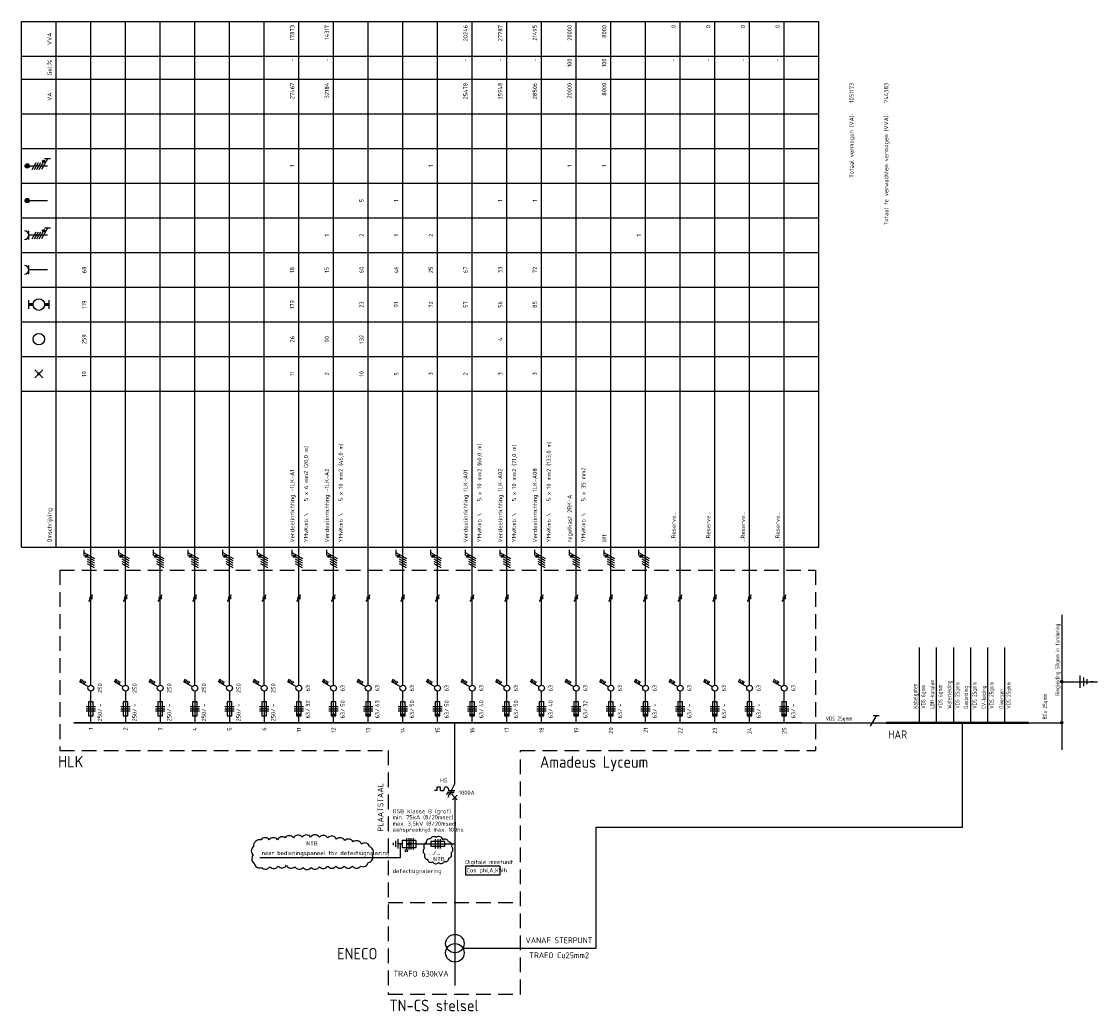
# Model space of a CAD drawing. Extents: x -1224 to 18134, y -20786 to 3554.
# Tile 61 of 88: x 4524 to 4990, y 3125 to 3554. Entities that reach past the tile are written whole.
import ezdxf
from ezdxf.enums import TextEntityAlignment as Align

# ---------------------------------------------------------------- set-up
doc = ezdxf.new("R2010")
doc.units = 0
doc.linetypes.add('HIDDEN', pattern=[9.525, 6.35, -3.175])
doc.layers.get('0').update_dxf_attribs({"linetype": 'CONTINUOUS'})
for name, color, linetype in [('E-principe', 3, 'CONTINUOUS'), ('E-tekst', 2, 'CONTINUOUS'), ('EL$1----', 3, 'CONTINUOUS'), ('EL$1----_HLK', 3, 'CONTINUOUS'), ('EL6122--', 3, 'CONTINUOUS'), ('kast', 1, 'CONTINUOUS')]:
    doc.layers.add(name, color=color, linetype=linetype)
doc.styles.add('BURO-018', font='ISO.shx', dxfattribs={"height": 1.8})
doc.styles.add('BURO-035', font='ISO.shx', dxfattribs={"height": 3.5})
doc.styles.add('BURO-050', font='ISO.shx', dxfattribs={"height": 5})
doc.styles.get("Standard").update_dxf_attribs({"font": 'iso.shx'})

# ---------------------------------------------------------------- blocks, each defined once
blk = doc.blocks.new('E00515')
at = {"color": 0, "linetype": 'Continuous'}
for p, q in [((6, 1.5), (0, 1.5)), ((0, 1.5), (0, -1.5)), ((0, 0), (4, 0)), ((1.25, -2.5), (1.25, 2.5)), ((2.25, -2.5), (2.25, 2.5)), ((4, 0), (2.5, 0.5)), ((2.5, -0.5), (4, 0)), ((3.25, -2.5), (3.25, 2.5)), ((4.25, -2.5), (4.25, 2.5)), ((6, -1.5), (6, 1.5)), ((6, 0), (8, 0)), ((8, -2), (8, 2)), ((9, -1.25), (9, 1.25)), ((10, -0.5), (10, 0.5)), ((0, -1.5), (6, -1.5))]:
    blk.add_line(p, q, dxfattribs=at)
blk.add_circle((4.25, 3), 0.5, dxfattribs=at)
blk = doc.blocks.new('072101B')
at = {"color": 0, "linetype": 'Continuous'}
for p, q in [((-2, 1), (2, 1)), ((-2, 0), (2, 0)), ((1, 3), (-1, 3)), ((-1, 3), (-1, -3)), ((1, -3), (1, 3)), ((2, -1), (-2, -1)), ((-1, -3), (1, -3))]:
    blk.add_line(p, q, dxfattribs=at)
at = {"color": 0, "linetype": 'Continuous', "style": 'BURO-018'}
blk.add_attdef('E_IMP', text='', height=1.8, rotation=90, dxfattribs=at).set_placement((3, 0.9), align=Align.TOP_LEFT)
blk.add_attdef('E_IMPH', text='', height=1.8, rotation=90, dxfattribs=at).set_placement((3, 0.2), align=Align.TOP_RIGHT)
blk = doc.blocks.new('RAIL3')
at = {"color": 0, "linetype": 'Continuous'}
for p, q in [((-6, 0), (6, 0)), ((1.73, 3), (-0.87, -1.5)), ((2.98, 3), (0.48, 3))]:
    blk.add_line(p, q, dxfattribs=at)
blk = doc.blocks.new('030201')
at = {"color": 0, "const_width": 0.5}
blk.add_lwpolyline([(-0.25, 0, 1), (0.25, 0, 1)], format="xyb", close=True, dxfattribs=at)
at = {"color": 0, "linetype": 'Continuous'}
blk.add_circle((0, 0), 0.5, dxfattribs=at)
at = {"color": 0, "linetype": 'Continuous', "style": 'BURO-018', "flags": 1}
blk.add_attdef('E_MATCODE', text='', height=1.8, dxfattribs=at).set_placement((0, 0), align=Align.MIDDLE)
blk = doc.blocks.new('060901')
at = {"color": 0, "linetype": 'Continuous'}
for centre in [(0, 1), (0, -1)]:
    blk.add_circle(centre, 2, dxfattribs=at)
at = {"color": 0, "linetype": 'Continuous', "style": 'BURO-018', "flags": 1}
for tag, p in [('E_ID', (0, 0)), ('E_MATCODE', (0, -3))]:
    blk.add_attdef(tag, p, '', height=1.8, dxfattribs=at)
at = {"color": 0, "linetype": 'Continuous', "style": 'BURO-018'}
blk.add_attdef('E_KODE', text='', height=1.8, dxfattribs=at).set_placement((3, 0), align=Align.MIDDLE_LEFT)
blk = doc.blocks.new('m1')
at = {"color": 0, "linetype": 'Continuous'}
blk.add_line((0, 21), (0, 33), dxfattribs=at)
blk = doc.blocks.new('b1s')
at = {"color": 0, "linetype": 'Continuous'}
blk.add_line((0, 33), (0, 54), dxfattribs=at)
blk = doc.blocks.new('m1s')
at = {"color": 0, "linetype": 'Continuous'}
blk.add_line((0, 54), (0, 66), dxfattribs=at)
blk = doc.blocks.new('B12')
at = {"color": 0, "linetype": 'Continuous'}
for p, q in [((-4.75, 17.74), (-4.05, 18.95)), ((0, 16.25), (0, 21)), ((-1.08, 15.62), (-4.75, 17.74)), ((-4.14, 17.39), (-3.44, 18.6)), ((-3.54, 17.04), (-2.84, 18.25)), ((-2.93, 16.69), (-2.23, 17.9)), ((0, 0), (0, 13.75)), ((-2, 7), (2, 7)), ((-2, 6), (2, 6)), ((2, 5), (-2, 5)), ((-1, 9), (-1, 3)), ((1, 9), (-1, 9)), ((1, 3), (1, 9)), ((-1, 3), (1, 3))]:
    blk.add_line(p, q, dxfattribs=at)
blk.add_circle((0, 15), 1.25, dxfattribs=at)
blk.add_solid([(-1, 3), (-1, 4), (1, 3), (1, 4)], dxfattribs=at)
at = {"color": 1, "linetype": 'Continuous', "style": 'BURO-018'}
blk.add_attdef('E_IGS', text='', height=1.8, rotation=90, dxfattribs=at).set_placement((3, 15), align=Align.TOP_CENTER)
at = {"color": 1, "style": 'BURO-018'}
blk.add_attdef('E_VRIJ1', (-3, 3), '', height=1.8, rotation=90, dxfattribs=at)
at = {"color": 1, "linetype": 'Continuous', "style": 'BURO-018'}
blk.add_attdef('E_ISP', text='', height=1.8, rotation=90, dxfattribs=at).set_placement((3, 6.9), align=Align.TOP_LEFT)
blk.add_attdef('E_ISPH', text='', height=1.8, rotation=90, dxfattribs=at).set_placement((3, 6.2), align=Align.TOP_RIGHT)
blk = doc.blocks.new('KOLNR1')
at = {"color": 0, "linetype": 'Continuous'}
for p, q in [((1.41, -1.41), (-1.41, 1.41)), ((-1.41, -1.41), (1.41, 1.41))]:
    blk.add_line(p, q, dxfattribs=at)
at = {"color": 0, "linetype": 'Continuous', "const_width": 0.5}
blk.add_lwpolyline([(-0.25, 0, 1), (0.25, 0, 1)], format="xyb", close=True, dxfattribs=at)
blk = doc.blocks.new('KOLNR3')
at = {"color": 0, "linetype": 'Continuous'}
blk.add_circle((0, 0), 2, dxfattribs=at)
blk = doc.blocks.new('KOLNR5')
at = {"color": 0, "linetype": 'Continuous'}
for p, q in [((-3.5, -1.5), (-3.5, 1.5)), ((3.5, 1.5), (3.5, -1.5))]:
    blk.add_line(p, q, dxfattribs=at)
at = {"color": 0, "linetype": 'Continuous', "const_width": 1}
for points in [[(-2, 0), (-3.5, 0)], [(2, 0), (3.5, 0)]]:
    blk.add_lwpolyline(points, dxfattribs=at)
at = {"color": 0, "linetype": 'Continuous'}
blk.add_circle((0, 0), 2, dxfattribs=at)
blk = doc.blocks.new('KOLNR6')
at = {"color": 0, "linetype": 'Continuous'}
for p, q in [((-3.5, -1.5), (-3.5, 1.5)), ((3, 0), (-3.5, 0))]:
    blk.add_line(p, q, dxfattribs=at)
blk.add_arc((-5, 0), 1.5, 270, 90, dxfattribs=at)
blk = doc.blocks.new('KOLNR7')
at = {"color": 0, "linetype": 'Continuous'}
for p, q in [((-3.5, -1.5), (-3.5, 1.5)), ((3, 0), (-3.5, 0)), ((-2.29, -1.2), (-0.91, 1.2)), ((-1.49, -1.2), (-0.11, 1.2)), ((-0.69, -1.2), (0.69, 1.2)), ((0.11, -1.2), (1.49, 1.2)), ((2.99, 2.4), (0.91, -1.2)), ((3.99, 2.4), (1.99, 2.4))]:
    blk.add_line(p, q, dxfattribs=at)
at = {"color": 0, "linetype": 'Continuous', "const_width": 0.4}
blk.add_lwpolyline([(1.69, 1.35, 1), (1.69, 1.75, 1)], format="xyb", close=True, dxfattribs=at)
at = {"color": 0, "linetype": 'Continuous'}
blk.add_circle((1.69, 1.55), 0.4, dxfattribs=at)
blk.add_arc((-5, 0), 1.5, 270, 90, dxfattribs=at)
blk = doc.blocks.new('KOLNR8')
at = {"color": 0, "linetype": 'Continuous'}
blk.add_line((-4, 0), (3, 0), dxfattribs=at)
at = {"color": 0, "linetype": 'Continuous', "const_width": 0.75}
blk.add_lwpolyline([(-4, -0.375, 1), (-4, 0.375, 1)], format="xyb", close=True, dxfattribs=at)
at = {"color": 0, "linetype": 'Continuous'}
blk.add_circle((-4, 0), 0.75, dxfattribs=at)
blk = doc.blocks.new('KOLNR9')
at = {"color": 0, "linetype": 'Continuous'}
for p, q in [((-4, 0), (3, 0)), ((-2.29, -1.2), (-0.91, 1.2)), ((-1.49, -1.2), (-0.11, 1.2)), ((-0.69, -1.2), (0.69, 1.2)), ((0.11, -1.2), (1.49, 1.2)), ((2.99, 2.4), (0.91, -1.2)), ((3.99, 2.4), (1.99, 2.4))]:
    blk.add_line(p, q, dxfattribs=at)
for points, const_width in [([(-4, -0.38, 1), (-4, 0.38, 1)], 0.75), ([(1.69, 1.35, 1), (1.69, 1.75, 1)], 0.4)]:
    blk.add_lwpolyline(points, format="xyb", close=True, dxfattribs=dict(at, const_width=const_width))
for centre, radius in [((-4, 0), 0.75), ((1.69, 1.55), 0.4)]:
    blk.add_circle(centre, radius, dxfattribs=at)
blk = doc.blocks.new('L3')
at = {"color": 0, "linetype": 'Continuous'}
for p, q in [((-3, 75.98), (-3, 73.48)), ((-3, 74.73), (1.5, 72.13)), ((1.5, 71.13), (-1.5, 72.87)), ((1.5, 70.13), (-1.5, 71.87)), ((1.5, 69.13), (-1.5, 70.87)), ((1.5, 68.13), (-1.5, 69.87))]:
    blk.add_line(p, q, dxfattribs=at)
at = {"color": 0, "linetype": 'Continuous', "const_width": 0.5}
blk.add_lwpolyline([(-1.68, 73.12, 1), (-2.18, 73.12, 1)], format="xyb", close=True, dxfattribs=at)
at = {"color": 0, "linetype": 'Continuous'}
blk.add_circle((-1.93, 73.12), 0.5, dxfattribs=at)
blk = doc.blocks.new('0302A1_')
at = {"color": 0, "linetype": 'Continuous'}
blk.add_line((-0.87, -1.5), (0.87, 1.5), dxfattribs=at)
at = {"color": 0, "const_width": 0.5}
blk.add_lwpolyline([(-0.25, 0, 1), (0.25, 0, 1)], format="xyb", close=True, dxfattribs=at)
at = {"color": 0, "linetype": 'Continuous'}
blk.add_circle((0, 0), 0.5, dxfattribs=at)

msp = doc.modelspace()

# ---------------------------------------------------------------- linework, layer by layer
at = {"layer": 'E-principe'}
for p, q in [((4974.2, 3297), (4974.2, 3238.56)), ((4912.64, 3250.29), (4912.64, 3282.89)), ((4920.03, 3250.29), (4920.03, 3282.89)), ((4927.43, 3250.28), (4927.43, 3282.89)), ((4934.82, 3250.28), (4934.82, 3282.89)), ((4942.22, 3250.28), (4942.22, 3282.89)), ((4949.61, 3250.28), (4949.61, 3282.89)), ((4974.2, 3268.07), (4989.68, 3268.07)), ((4982.18, 3265.44), (4982.18, 3270.69)), ((4983.68, 3266.19), (4983.68, 3269.94)), ((4985.18, 3266.94), (4985.18, 3269.19)), ((4861.6, 3250.29), (4886.16, 3250.29)), ((4931.21, 3205.1), (4931.21, 3250.28)), ((4959.81, 3250.28), (4974.2, 3250.28)), ((4772.79, 3152.72), (4772.79, 3205.1)), ((4772.79, 3205.1), (4931.21, 3205.1)), ((4715.06, 3152.72), (4772.79, 3152.72))]:
    msp.add_line(p, q, dxfattribs=at)
msp.add_lwpolyline([(4989.68, 3268.07, 0, 0.75, 0), (4986.68, 3268.07, 0.75, 0.75, 0)], format="xyseb", dxfattribs=at)
at = {"layer": 'E-principe', "const_width": 1}
msp.add_lwpolyline([(4898.16, 3250.29), (4959.81, 3250.28)], dxfattribs=at)
at = {"layer": 'EL$1----'}
for p, q in [((4711.6, 3223.99), (4711.6, 3250.29)), ((4703.85, 3220.99), (4702.85, 3220.99)), ((4705.35, 3222.49), (4703.85, 3222.49)), ((4703.85, 3222.49), (4703.85, 3220.99)), ((4705.35, 3220.99), (4705.35, 3222.49)), ((4705.35, 3220.99), (4706.85, 3220.99)), ((4706.85, 3221.49), (4706.85, 3220.99)), ((4706.85, 3221.49), (4706.85, 3220.99)), ((4708.23, 3220.24), (4711.23, 3220.24)), ((4711.6, 3223.99), (4708.6, 3217.99)), ((4708.85, 3221.49), (4708.85, 3220.99)), ((4708.85, 3220.99), (4711.6, 3220.99)), ((4707.85, 3219.49), (4710.85, 3219.49)), ((4710.6, 3218.99), (4712.6, 3216.99)), ((4710.6, 3216.99), (4712.6, 3218.99)), ((4711.6, 3217.99), (4711.6, 3173.32)), ((4687.86, 3197.88), (4687.86, 3191.87)), ((4694.86, 3197.88), (4711.6, 3197.88)), ((4687.86, 3191.87), (4627.21, 3191.87)), ((4711.6, 3173.32), (4711.6, 3155.58)), ((4711.6, 3155.58), (4711.6, 3136.61))]:
    msp.add_line(p, q, dxfattribs=at)
at = {"layer": 'EL$1----', "color": 7}
for points in [[(4634.86, 3199.6, 0.520567), (4631.29, 3199.6, 0.520567), (4627.72, 3199.6, 0.520567), (4624.45, 3196.63, 0.520567), (4624.45, 3193.06, 0.520567), (4624.75, 3189.49, 0.520567), (4628.02, 3187.71, 0.520567), (4631.59, 3188.01, 0.520567), (4635.16, 3188.3, 0.520567), (4638.73, 3188.6, 0.520567), (4642.3, 3188.01, 0.520567), (4645.87, 3187.71, 0.520567), (4649.44, 3187.71, 0.520567), (4653.01, 3188.01, 0.520567), (4656.57, 3188.3, 0.520567), (4660.14, 3188.3, 0.520567), (4663.71, 3188.3, 0.520567), (4667.28, 3188.3, 0.520567), (4670.85, 3188.3, 0.520567), (4674.12, 3189.79, 0.520567), (4675.91, 3193.06, 0.520567), (4674.72, 3196.63, 0.520567), (4671.15, 3197.81, 0.520567), (4667.58, 3198.71, 0.520567), (4664.01, 3199.3, 0.520567), (4660.44, 3199.9, 0.520567), (4656.57, 3200.49, 0.520567), (4653.01, 3200.79, 0.520567), (4649.14, 3200.79, 0.520567), (4645.57, 3200.79, 0.520567), (4641.7, 3200.49, 0.520567), (4638.13, 3200.49, 0.520567)], [(4703.5, 3200.66, 0.520567), (4701.07, 3200.06, 0.520567), (4699.18, 3198.39, 0.520567), (4698.42, 3195.96, 0.520567), (4698.57, 3193.46, 0.520567), (4699.71, 3191.19, 0.520567), (4701.98, 3190.05, 0.520567), (4704.49, 3189.83, 0.520567), (4706.99, 3190.28, 0.520567), (4709.04, 3191.72, 0.520567), (4709.95, 3194.07, 0.520567), (4710.25, 3196.57, 0.520567), (4708.89, 3198.69, 0.520567), (4706.46, 3199.68, 0.520567)]]:
    msp.add_lwpolyline(points, format="xyb", close=True, dxfattribs=at)
at = {"layer": 'EL$1----'}
msp.add_lwpolyline([(4716.12, 3184.5), (4731.2, 3184.5), (4731.2, 3188.27), (4716.12, 3188.27)], close=True, dxfattribs=at)
msp.add_arc((4707.85, 3221.49), 1, 0, 180, dxfattribs=at)
at = {"layer": 'EL$1----_HLK', "color": 1}
for p, q in [((4524.1, 3553.79), (4869.1, 3553.79)), ((4524.1, 3326.29), (4524.1, 3553.79)), ((4539.1, 3326.29), (4539.1, 3553.79)), ((4869.1, 3326.29), (4869.1, 3553.79)), ((4524.1, 3538.79), (4869.1, 3538.79)), ((4524.1, 3528.79), (4869.1, 3528.79)), ((4524.1, 3513.79), (4869.1, 3513.79)), ((4524.1, 3498.79), (4869.1, 3498.79)), ((4524.1, 3483.79), (4869.1, 3483.79)), ((4524.1, 3468.79), (4869.1, 3468.79)), ((4524.1, 3453.79), (4869.1, 3453.79)), ((4524.1, 3438.79), (4869.1, 3438.79)), ((4524.1, 3423.79), (4869.1, 3423.79)), ((4524.1, 3408.79), (4869.1, 3408.79)), ((4524.1, 3393.79), (4869.1, 3393.79)), ((4524.1, 3326.29), (4869.1, 3326.29))]:
    msp.add_line(p, q, dxfattribs=at)
at = {"layer": 'EL$1----_HLK'}
for p, q in [((4554.1, 3316.29), (4554.1, 3553.79)), ((4569.1, 3316.29), (4569.1, 3553.79)), ((4584.1, 3316.29), (4584.1, 3553.79)), ((4599.1, 3316.29), (4599.1, 3553.79)), ((4614.1, 3316.29), (4614.1, 3553.79)), ((4629.1, 3316.29), (4629.1, 3553.79)), ((4644.1, 3316.29), (4644.1, 3553.79)), ((4659.1, 3316.29), (4659.1, 3553.79)), ((4674.1, 3316.29), (4674.1, 3553.79)), ((4689.1, 3316.29), (4689.1, 3553.79)), ((4704.1, 3316.29), (4704.1, 3553.79)), ((4719.1, 3316.29), (4719.1, 3553.79)), ((4734.1, 3316.29), (4734.1, 3553.79)), ((4749.1, 3316.29), (4749.1, 3553.79)), ((4764.1, 3316.29), (4764.1, 3553.79)), ((4779.1, 3316.29), (4779.1, 3553.79)), ((4794.1, 3316.29), (4794.1, 3553.79)), ((4809.1, 3316.29), (4809.1, 3553.79)), ((4824.1, 3316.29), (4824.1, 3553.79)), ((4839.1, 3316.29), (4839.1, 3553.79)), ((4854.1, 3316.29), (4854.1, 3553.79))]:
    msp.add_line(p, q, dxfattribs=at)
at = {"layer": 'EL$1----_HLK', "color": 1, "linetype": 'HIDDEN'}
for p, q in [((4540.6, 3316.29), (4867.6, 3316.29)), ((4540.6, 3316.29), (4540.6, 3238.29)), ((4867.6, 3316.29), (4867.6, 3238.29)), ((4540.6, 3238.29), (4682.76, 3238.29))]:
    msp.add_line(p, q, dxfattribs=at)
at = {"layer": 'EL$1----_HLK', "linetype": 'Continuous'}
for p, q in [((4554.1, 3266.54), (4554.1, 3271.29)), ((4569.1, 3266.54), (4569.1, 3271.29)), ((4584.1, 3266.54), (4584.1, 3271.29)), ((4599.1, 3266.54), (4599.1, 3271.29)), ((4614.1, 3266.54), (4614.1, 3271.29)), ((4629.1, 3266.54), (4629.1, 3271.29)), ((4549.35, 3268.03), (4550.05, 3269.24)), ((4553.02, 3265.91), (4549.35, 3268.03)), ((4549.96, 3267.68), (4550.66, 3268.89)), ((4550.56, 3267.33), (4551.26, 3268.54)), ((4551.17, 3266.98), (4551.87, 3268.19)), ((4564.35, 3268.03), (4565.05, 3269.24)), ((4568.02, 3265.91), (4564.35, 3268.03)), ((4564.96, 3267.68), (4565.66, 3268.89)), ((4565.56, 3267.33), (4566.26, 3268.54)), ((4566.17, 3266.98), (4566.87, 3268.19)), ((4579.35, 3268.03), (4580.05, 3269.24)), ((4583.02, 3265.91), (4579.35, 3268.03)), ((4579.96, 3267.68), (4580.66, 3268.89)), ((4580.56, 3267.33), (4581.26, 3268.54)), ((4581.17, 3266.98), (4581.87, 3268.19)), ((4594.35, 3268.03), (4595.05, 3269.24)), ((4598.02, 3265.91), (4594.35, 3268.03)), ((4594.96, 3267.68), (4595.66, 3268.89)), ((4595.56, 3267.33), (4596.26, 3268.54)), ((4596.17, 3266.98), (4596.87, 3268.19)), ((4609.35, 3268.03), (4610.05, 3269.24)), ((4613.02, 3265.91), (4609.35, 3268.03)), ((4609.96, 3267.68), (4610.66, 3268.89)), ((4610.56, 3267.33), (4611.26, 3268.54)), ((4611.17, 3266.98), (4611.87, 3268.19)), ((4624.35, 3268.03), (4625.05, 3269.24)), ((4628.02, 3265.91), (4624.35, 3268.03)), ((4624.96, 3267.68), (4625.66, 3268.89)), ((4625.56, 3267.33), (4626.26, 3268.54)), ((4626.17, 3266.98), (4626.87, 3268.19)), ((4554.1, 3250.29), (4554.1, 3264.04)), ((4569.1, 3264.04), (4569.1, 3250.29)), ((4584.1, 3264.04), (4584.1, 3250.29)), ((4599.1, 3264.04), (4599.1, 3250.29)), ((4614.1, 3264.04), (4614.1, 3250.29)), ((4629.1, 3264.04), (4629.1, 3250.29)), ((4552.1, 3257.29), (4556.1, 3257.29)), ((4553.1, 3259.29), (4553.1, 3253.29)), ((4555.1, 3259.29), (4553.1, 3259.29)), ((4555.1, 3253.29), (4555.1, 3259.29)), ((4567.1, 3257.29), (4571.1, 3257.29)), ((4568.1, 3259.29), (4568.1, 3253.29)), ((4570.1, 3259.29), (4568.1, 3259.29)), ((4570.1, 3253.29), (4570.1, 3259.29)), ((4582.1, 3257.29), (4586.1, 3257.29)), ((4583.1, 3259.29), (4583.1, 3253.29)), ((4585.1, 3259.29), (4583.1, 3259.29)), ((4585.1, 3253.29), (4585.1, 3259.29)), ((4597.1, 3257.29), (4601.1, 3257.29)), ((4598.1, 3259.29), (4598.1, 3253.29)), ((4600.1, 3259.29), (4598.1, 3259.29)), ((4600.1, 3253.29), (4600.1, 3259.29)), ((4612.1, 3257.29), (4616.1, 3257.29)), ((4613.1, 3259.29), (4613.1, 3253.29)), ((4615.1, 3259.29), (4613.1, 3259.29)), ((4615.1, 3253.29), (4615.1, 3259.29)), ((4627.1, 3257.29), (4631.1, 3257.29)), ((4628.1, 3259.29), (4628.1, 3253.29)), ((4630.1, 3259.29), (4628.1, 3259.29)), ((4630.1, 3253.29), (4630.1, 3259.29)), ((4552.1, 3256.29), (4556.1, 3256.29)), ((4556.1, 3255.29), (4552.1, 3255.29)), ((4553.1, 3253.29), (4555.1, 3253.29)), ((4567.1, 3256.29), (4571.1, 3256.29)), ((4571.1, 3255.29), (4567.1, 3255.29)), ((4568.1, 3253.29), (4570.1, 3253.29)), ((4582.1, 3256.29), (4586.1, 3256.29)), ((4586.1, 3255.29), (4582.1, 3255.29)), ((4583.1, 3253.29), (4585.1, 3253.29)), ((4597.1, 3256.29), (4601.1, 3256.29)), ((4601.1, 3255.29), (4597.1, 3255.29)), ((4598.1, 3253.29), (4600.1, 3253.29)), ((4612.1, 3256.29), (4616.1, 3256.29)), ((4616.1, 3255.29), (4612.1, 3255.29)), ((4613.1, 3253.29), (4615.1, 3253.29)), ((4627.1, 3256.29), (4631.1, 3256.29)), ((4631.1, 3255.29), (4627.1, 3255.29)), ((4628.1, 3253.29), (4630.1, 3253.29))]:
    msp.add_line(p, q, dxfattribs=at)
at = {"layer": 'EL$1----_HLK'}
for points in [[(4561.6, 3250.29, 0.7, 0.7, 0), (4546.6, 3250.29, 0.7, 0.7, 0)], [(4576.6, 3250.29, 0.7, 0.7, 0), (4561.6, 3250.29, 0.7, 0.7, 0)], [(4591.6, 3250.29, 0.7, 0.7, 0), (4576.6, 3250.29, 0.7, 0.7, 0)], [(4606.6, 3250.29, 0.7, 0.7, 0), (4591.6, 3250.29, 0.7, 0.7, 0)], [(4621.6, 3250.29, 0.7, 0.7, 0), (4606.6, 3250.29, 0.7, 0.7, 0)], [(4636.6, 3250.29, 0.7, 0.7, 0), (4621.6, 3250.29, 0.7, 0.7, 0)], [(4651.6, 3250.29, 0.7, 0.7, 0), (4636.6, 3250.29, 0.7, 0.7, 0)], [(4666.6, 3250.29, 0.7, 0.7, 0), (4651.6, 3250.29, 0.7, 0.7, 0)], [(4681.6, 3250.29, 0.7, 0.7, 0), (4666.6, 3250.29, 0.7, 0.7, 0)], [(4696.6, 3250.29, 0.7, 0.7, 0), (4681.6, 3250.29, 0.7, 0.7, 0)], [(4711.6, 3250.29, 0.7, 0.7, 0), (4696.6, 3250.29, 0.7, 0.7, 0)], [(4726.6, 3250.29, 0.7, 0.7, 0), (4711.6, 3250.29, 0.7, 0.7, 0)], [(4741.6, 3250.29, 0.7, 0.7, 0), (4726.6, 3250.29, 0.7, 0.7, 0)], [(4756.6, 3250.29, 0.7, 0.7, 0), (4741.6, 3250.29, 0.7, 0.7, 0)], [(4771.6, 3250.29, 0.7, 0.7, 0), (4756.6, 3250.29, 0.7, 0.7, 0)], [(4786.6, 3250.29, 0.7, 0.7, 0), (4771.6, 3250.29, 0.7, 0.7, 0)], [(4801.6, 3250.29, 0.7, 0.7, 0), (4786.6, 3250.29, 0.7, 0.7, 0)], [(4816.6, 3250.29, 0.7, 0.7, 0), (4801.6, 3250.29, 0.7, 0.7, 0)], [(4831.6, 3250.29, 0.7, 0.7, 0), (4816.6, 3250.29, 0.7, 0.7, 0)], [(4846.6, 3250.29, 0.7, 0.7, 0), (4831.6, 3250.29, 0.7, 0.7, 0)], [(4861.6, 3250.29, 0.7, 0.7, 0), (4846.6, 3250.29, 0.7, 0.7, 0)]]:
    msp.add_lwpolyline(points, format="xyseb", dxfattribs=at)
at = {"layer": 'EL$1----_HLK', "linetype": 'Continuous'}
for centre in [(4554.1, 3265.29), (4569.1, 3265.29), (4584.1, 3265.29), (4599.1, 3265.29), (4614.1, 3265.29), (4629.1, 3265.29)]:
    msp.add_circle(centre, 1.25, dxfattribs=at)
at = {"layer": 'kast', "linetype": 'HIDDEN'}
for p, q in [((4682.76, 3238.29), (4682.76, 3132.85)), ((4740, 3238.29), (4867.6, 3238.29)), ((4740, 3132.85), (4740, 3238.29)), ((4682.76, 3172.49), (4740, 3172.49)), ((4682.76, 3132.85), (4740, 3132.85))]:
    msp.add_line(p, q, dxfattribs=at)

# ---------------------------------------------------------------- block references
at = {"layer": 'E-principe'}
msp.add_blockref('RAIL3', (4892.16, 3250.29), dxfattribs=at)
at = {"layer": 'EL$1----'}
for name, p in [('L3', (4554.1, 3249.22)), ('L3', (4569.1, 3249.22)), ('L3', (4584.1, 3249.22)), ('L3', (4599.1, 3249.22)), ('L3', (4614.1, 3249.22)), ('L3', (4629.1, 3249.22)), ('L3', (4644.1, 3249.22)), ('L3', (4659.1, 3249.22)), ('L3', (4689.1, 3249.22)), ('L3', (4704.1, 3249.22)), ('L3', (4719.1, 3249.22)), ('L3', (4734.1, 3249.22)), ('L3', (4749.1, 3249.22)), ('L3', (4764.1, 3249.22)), ('L3', (4779.1, 3249.22)), ('L3', (4794.1, 3249.22)), ('0302A1_', (4554.1, 3304.29)), ('0302A1_', (4569.1, 3304.29)), ('0302A1_', (4584.1, 3304.29)), ('0302A1_', (4599.1, 3304.29)), ('0302A1_', (4614.1, 3304.29)), ('0302A1_', (4629.1, 3304.29)), ('0302A1_', (4644.1, 3304.29)), ('0302A1_', (4659.1, 3304.29)), ('0302A1_', (4674.1, 3304.29)), ('0302A1_', (4689.1, 3304.29)), ('0302A1_', (4704.1, 3304.29)), ('0302A1_', (4719.1, 3304.29)), ('0302A1_', (4734.1, 3304.29)), ('0302A1_', (4749.1, 3304.29)), ('0302A1_', (4764.1, 3304.29)), ('0302A1_', (4779.1, 3304.29)), ('0302A1_', (4794.1, 3304.29)), ('0302A1_', (4809.1, 3304.29)), ('0302A1_', (4824.1, 3304.29)), ('0302A1_', (4839.1, 3304.29)), ('0302A1_', (4854.1, 3304.29))]:
    msp.add_blockref(name, p, dxfattribs=at)
at = {"layer": 'EL$1----', "rotation": 180}
msp.add_blockref('E00515', (4694.86, 3197.88), dxfattribs=at)
at = {"layer": 'EL$1----'}
ref = msp.add_blockref('072101B', (4704.19, 3197.88), dxfattribs=dict(at, rotation=270))
ref.add_attrib('E_IMPH', '.../...', dxfattribs={"layer": '0', "color": 1, "linetype": 'Continuous', "height": 1.8, "style": 'BURO-018'}).set_placement((4705.32, 3194.88), align=Align.TOP_RIGHT)
at = {"layer": 'EL$1----', "xscale": 2, "yscale": 2, "zscale": 2}
msp.add_blockref('060901', (4711.6, 3152.72), dxfattribs=at)
at = {"layer": 'EL$1----_HLK', "xscale": 1.25, "yscale": 1.25, "zscale": 1.25}
for name, p in [('KOLNR9', (4531.6, 3491.29)), ('KOLNR8', (4531.6, 3476.29)), ('KOLNR7', (4531.6, 3461.29)), ('KOLNR6', (4531.6, 3446.29)), ('KOLNR5', (4531.6, 3431.29)), ('KOLNR3', (4531.6, 3416.29)), ('KOLNR1', (4531.6, 3401.29))]:
    msp.add_blockref(name, p, dxfattribs=at)
at = {"layer": 'EL$1----_HLK'}
for name, p in [('m1s', (4554.1, 3250.29)), ('m1s', (4569.1, 3250.29)), ('m1s', (4584.1, 3250.29)), ('m1s', (4599.1, 3250.29)), ('m1s', (4614.1, 3250.29)), ('m1s', (4629.1, 3250.29)), ('m1s', (4644.1, 3250.29)), ('m1s', (4659.1, 3250.29)), ('m1s', (4674.1, 3250.29)), ('m1s', (4689.1, 3250.29)), ('m1s', (4704.1, 3250.29)), ('m1s', (4719.1, 3250.29)), ('m1s', (4734.1, 3250.29)), ('m1s', (4749.1, 3250.29)), ('m1s', (4764.1, 3250.29)), ('m1s', (4779.1, 3250.29)), ('m1s', (4794.1, 3250.29)), ('m1s', (4809.1, 3250.29)), ('m1s', (4824.1, 3250.29)), ('m1s', (4839.1, 3250.29)), ('m1s', (4854.1, 3250.29)), ('b1s', (4554.1, 3250.29)), ('b1s', (4569.1, 3250.29)), ('b1s', (4584.1, 3250.29)), ('b1s', (4599.1, 3250.29)), ('b1s', (4614.1, 3250.29)), ('b1s', (4629.1, 3250.29)), ('b1s', (4644.1, 3250.29)), ('b1s', (4659.1, 3250.29)), ('b1s', (4674.1, 3250.29)), ('b1s', (4689.1, 3250.29)), ('b1s', (4704.1, 3250.29)), ('b1s', (4719.1, 3250.29)), ('b1s', (4734.1, 3250.29)), ('b1s', (4749.1, 3250.29)), ('b1s', (4764.1, 3250.29)), ('b1s', (4779.1, 3250.29)), ('b1s', (4794.1, 3250.29)), ('b1s', (4809.1, 3250.29)), ('b1s', (4824.1, 3250.29)), ('b1s', (4839.1, 3250.29)), ('b1s', (4854.1, 3250.29)), ('m1', (4554.1, 3250.29)), ('m1', (4569.1, 3250.29)), ('m1', (4584.1, 3250.29)), ('m1', (4599.1, 3250.29)), ('m1', (4614.1, 3250.29)), ('m1', (4629.1, 3250.29)), ('m1', (4644.1, 3250.29)), ('m1', (4659.1, 3250.29)), ('m1', (4674.1, 3250.29)), ('m1', (4689.1, 3250.29)), ('m1', (4704.1, 3250.29)), ('m1', (4719.1, 3250.29)), ('m1', (4734.1, 3250.29)), ('m1', (4749.1, 3250.29)), ('m1', (4764.1, 3250.29)), ('m1', (4779.1, 3250.29)), ('m1', (4794.1, 3250.29)), ('m1', (4809.1, 3250.29)), ('m1', (4824.1, 3250.29)), ('m1', (4839.1, 3250.29)), ('m1', (4854.1, 3250.29))]:
    msp.add_blockref(name, p, dxfattribs=at)
for p, values in [((4644.1, 3250.29), {'E_ISPH': '63/', 'E_ISP': '32', 'E_IGS': '63'}), ((4659.1, 3250.29), {'E_ISPH': '63/', 'E_ISP': '50', 'E_IGS': '63'}), ((4674.1, 3250.29), {'E_ISPH': '63/', 'E_ISP': '63', 'E_IGS': '63'}), ((4689.1, 3250.29), {'E_ISPH': '63/', 'E_ISP': '50', 'E_IGS': '63'}), ((4704.1, 3250.29), {'E_ISPH': '63/', 'E_ISP': '50', 'E_IGS': '63'}), ((4719.1, 3250.29), {'E_ISPH': '63/', 'E_ISP': '40', 'E_IGS': '63'}), ((4734.1, 3250.29), {'E_ISPH': '63/', 'E_ISP': '50', 'E_IGS': '63'}), ((4749.1, 3250.29), {'E_ISPH': '63/', 'E_ISP': '40', 'E_IGS': '63'}), ((4764.1, 3250.29), {'E_ISPH': '63/', 'E_ISP': '32', 'E_IGS': '63'}), ((4779.1, 3250.29), {'E_ISPH': '63/', 'E_ISP': '-', 'E_IGS': '63'}), ((4794.1, 3250.29), {'E_ISPH': '63/', 'E_ISP': '-', 'E_IGS': '63'}), ((4809.1, 3250.29), {'E_ISPH': '63/', 'E_ISP': '-', 'E_IGS': '63'}), ((4824.1, 3250.29), {'E_ISPH': '63/', 'E_ISP': '-', 'E_IGS': '63'}), ((4839.1, 3250.29), {'E_ISPH': '63/', 'E_ISP': '-', 'E_IGS': '63'}), ((4854.1, 3250.29), {'E_ISPH': '63/', 'E_ISP': '-', 'E_IGS': '63'})]:
    msp.add_blockref('B12', p, dxfattribs=at).add_auto_attribs(values)
at = {"layer": 'EL6122--', "rotation": 90}
for p in [(4974.2, 3268.07), (4974.2, 3250.28)]:
    msp.add_blockref('030201', p, dxfattribs=at)

# ---------------------------------------------------------------- texts
at = {"layer": 'E-principe', "color": 1, "width": 0.8}
msp.add_text('Ringleiding 50qmm in fundering', height=1.8, rotation=90, dxfattribs=at).set_placement((4973.19, 3261.98))
at = {"layer": 'E-principe', "color": 2, "style": 'BURO-035'}
msp.add_text('HAR', height=3.5, dxfattribs=at).set_placement((4899.11, 3243.46))
at = {"layer": 'E-tekst', "color": 1, "width": 0.8}
for s, p in [('Kabelgoten', (4911.7, 3256.37)), ('LBH-kanalen', (4918.99, 3256.37)), ('Waterleiding', (4926.38, 3256.37)), ('VDS 25qmm', (4929.91, 3256.37)), ('VDS 25qmm', (4937.31, 3256.37)), ('VDS 25qmm', (4944.7, 3256.37)), ('VDS 25qmm', (4952.1, 3256.37)), ('VDS 6qmm', (4915.12, 3256.37)), ('VDS 6qmm', (4922.52, 3256.37)), ('Gasleiding', (4933.61, 3256.36)), ('CV-leiding', (4941.33, 3256.36)), ('Diversen', (4948.96, 3256.36)), ('BCu 25qmm', (4967.78, 3251.79))]:
    msp.add_text(s, height=1.8, rotation=90, dxfattribs=at).set_placement(p)
msp.add_text('VDS 25qmm', height=1.8, dxfattribs=at).set_placement((4872.07, 3251.19))
at = {"layer": 'E-tekst', "color": 1, "style": 'BURO-018'}
for s, p in [('VANAF STERPUNT', (4771.11, 3156.14)), ('TRAFO Cu25mm2', (4769.63, 3149.66))]:
    msp.add_text(s, height=2.5, dxfattribs=at).set_placement(p, align=Align.MIDDLE_RIGHT)
at = {"layer": 'EL$1----', "color": 1, "style": 'BURO-018'}
for s, p in [('HS', (4706.74, 3226.25)), ('1000A', (4716.74, 3220.94))]:
    msp.add_text(s, height=1.8, dxfattribs=at).set_placement(p, align=Align.TOP_CENTER)
for s, p in [('OSB klasse B (grof)', (4684.66, 3211.09)), ('min. 75kA (8/20msec)', (4684.66, 3208.52)), ('max. 3,5kV (8/20msec)', (4684.66, 3205.73)), ('aanspreektijd max. 100ns', (4684.66, 3203.13)), ('naar bedieningspaneel tbv defectsignalering', (4627.99, 3193.04)), ('defectsignalering', (4684.66, 3185.23)), ('Digitale meetunit', (4716.03, 3189.16)), ('Cos phi,A,kWh', (4716.7, 3185.58))]:
    msp.add_text(s, height=1.8, dxfattribs=at).set_placement(p)
at = {"layer": 'EL$1----', "color": 7, "style": 'BURO-018'}
for p in [(4647.28, 3197.22), (4702.24, 3190.42)]:
    msp.add_text('NTB', height=1.8, dxfattribs=at).set_placement(p)
at = {"layer": 'EL$1----_HLK', "color": 1, "style": 'BURO-018'}
for s, p in [('17873', (4642.1, 3552.29)), ('14317', (4657.1, 3552.29)), ('20246', (4717.1, 3552.29)), ('27787', (4732.1, 3552.29)), ('21495', (4747.1, 3552.29)), ('20000', (4762.1, 3552.29)), ('8000', (4777.1, 3552.29)), ('0', (4807.1, 3552.29)), ('0', (4822.1, 3552.29)), ('0', (4837.1, 3552.29)), ('0', (4852.1, 3552.29)), ('-', (4642.1, 3537.79)), ('-', (4657.1, 3537.79)), ('-', (4717.1, 3537.79)), ('-', (4732.1, 3537.79)), ('-', (4747.1, 3537.79)), ('100', (4762.1, 3537.79)), ('100', (4777.1, 3537.79)), ('-', (4807.1, 3537.79)), ('-', (4822.1, 3537.79)), ('-', (4837.1, 3537.79)), ('-', (4852.1, 3537.79)), ('27467', (4642.1, 3527.29)), ('32184', (4657.1, 3527.29)), ('25478', (4717.1, 3527.29)), ('35948', (4732.1, 3527.29)), ('28506', (4747.1, 3527.29)), ('20000', (4762.1, 3527.29)), ('8000', (4777.1, 3527.29)), ('1051173', (4884.1, 3527.29)), ('744383', (4899.1, 3527.29)), ('Totaal vermogen (VA):', (4884.1, 3513.79)), ('Totaal te verwachten vermogen (VVA):', (4899.1, 3513.79))]:
    msp.add_text(s, height=1.8, rotation=90, dxfattribs=at).set_placement(p, align=Align.RIGHT)
for s, p in [('VVA', (4537.1, 3546.29)), ('Gel.%', (4537.1, 3533.79)), ('VA', (4537.1, 3521.29)), ('1', (4642.1, 3491.29)), ('1', (4702.1, 3491.29)), ('1', (4762.1, 3491.29)), ('1', (4777.1, 3491.29)), ('5', (4672.1, 3476.29)), ('1', (4687.1, 3476.29)), ('1', (4732.1, 3476.29)), ('1', (4747.1, 3476.29)), ('1', (4657.1, 3461.29)), ('2', (4672.1, 3461.29)), ('1', (4687.1, 3461.29)), ('2', (4702.1, 3461.29)), ('1', (4792.1, 3461.29)), ('68', (4552.1, 3446.29)), ('18', (4642.1, 3446.29)), ('15', (4657.1, 3446.29)), ('60', (4672.1, 3446.29)), ('46', (4687.1, 3446.29)), ('25', (4702.1, 3446.29)), ('67', (4717.1, 3446.29)), ('33', (4732.1, 3446.29)), ('72', (4747.1, 3446.29)), ('119', (4552.1, 3431.29)), ('179', (4642.1, 3431.29)), ('23', (4672.1, 3431.29)), ('91', (4687.1, 3431.29)), ('72', (4702.1, 3431.29)), ('57', (4717.1, 3431.29)), ('56', (4732.1, 3431.29)), ('85', (4747.1, 3431.29)), ('259', (4552.1, 3416.29)), ('26', (4642.1, 3416.29)), ('90', (4657.1, 3416.29)), ('132', (4672.1, 3416.29)), ('4', (4732.1, 3416.29)), ('19', (4552.1, 3401.29)), ('11', (4642.1, 3401.29)), ('2', (4657.1, 3401.29)), ('10', (4672.1, 3401.29)), ('5', (4687.1, 3401.29)), ('3', (4702.1, 3401.29)), ('2', (4717.1, 3401.29)), ('3', (4732.1, 3401.29)), ('3', (4747.1, 3401.29))]:
    msp.add_text(s, height=1.8, rotation=90, dxfattribs=at).set_placement(p, align=Align.CENTER)
for s, p in [('YMvKmb \\    5 x 10 mm2 (46,0 m)', (4663.1, 3328.29)), ('YMvKmb \\    5 x 10 mm2 (60,0 m)', (4723.1, 3328.29)), ('YMvKmb \\    5 x 10 mm2 (71,0 m)', (4738.1, 3328.29)), ('YMvKmb \\    5 x 10 mm2 (133,0 m)', (4753.1, 3328.29)), ('YMvKmb \\    5 x 6 mm2 (20,0 m)', (4648.1, 3328.29)), ('Verdeelinrichting -1LK-A1', (4642.1, 3328.29)), ('Verdeelinrichting -1LK-A2', (4657.1, 3328.29)), ('Verdeelinrichting 1LK-A01', (4717.1, 3328.29)), ('Verdeelinrichting 1LK-A02', (4732.1, 3328.29)), ('Verdeelinrichting 1LK-A08', (4747.1, 3328.29)), ('YMvKmb \\    5 x 35 mm2', (4768.1, 3328.29)), ('regelkast 2RK-A', (4762.1, 3328.29)), ('Omschrijving', (4537.1, 3328.29)), ('...Reserve...', (4807.1, 3328.29)), ('...Reserve...', (4822.1, 3328.29)), ('...Reserve...', (4837.1, 3328.29)), ('...Reserve...', (4852.1, 3328.29)), ('lift', (4777.1, 3328.29))]:
    msp.add_text(s, height=1.8, rotation=90, dxfattribs=at).set_placement(p)
at = {"layer": 'EL$1----_HLK', "color": 1, "linetype": 'Continuous', "style": 'BURO-018'}
for p in [(4557.1, 3265.29), (4572.1, 3265.29), (4587.1, 3265.29), (4602.1, 3265.29), (4617.1, 3265.29), (4632.1, 3265.29)]:
    msp.add_text('250', height=1.8, rotation=90, dxfattribs=at).set_placement(p, align=Align.TOP_CENTER)
for p in [(4557.1, 3257.19), (4572.1, 3257.19), (4587.1, 3257.19), (4602.1, 3257.19), (4617.1, 3257.19), (4632.1, 3257.19)]:
    msp.add_text('-', height=1.8, rotation=90, dxfattribs=at).set_placement(p, align=Align.TOP_LEFT)
for p in [(4557.1, 3256.49), (4572.1, 3256.49), (4587.1, 3256.49), (4602.1, 3256.49), (4617.1, 3256.49), (4632.1, 3256.49)]:
    msp.add_text('250/', height=1.8, rotation=90, dxfattribs=at).set_placement(p, align=Align.TOP_RIGHT)
at = {"layer": 'EL$1----_HLK', "color": 1, "style": 'BURO-018'}
for s, p in [('1', (4554.1, 3248.29)), ('2', (4569.1, 3248.29)), ('3', (4584.1, 3248.29)), ('4', (4599.1, 3248.29)), ('5', (4614.1, 3248.29)), ('6', (4629.1, 3248.29)), ('11', (4644.1, 3248.29)), ('12', (4659.1, 3248.29)), ('13', (4674.1, 3248.29)), ('14', (4689.1, 3248.29)), ('15', (4704.1, 3248.29)), ('16', (4719.1, 3248.29)), ('17', (4734.1, 3248.29)), ('18', (4749.1, 3248.29)), ('19', (4764.1, 3248.29)), ('20', (4779.1, 3248.29)), ('21', (4794.1, 3248.29)), ('22', (4809.1, 3248.29)), ('23', (4824.1, 3248.29)), ('24', (4839.1, 3248.29)), ('25', (4854.1, 3248.29))]:
    msp.add_text(s, height=1.8, rotation=90, dxfattribs=at).set_placement(p, align=Align.MIDDLE_RIGHT)
at = {"layer": 'kast', "color": 2, "style": 'BURO-050'}
for s, p in [('HLK', (4550.81, 3233.47)), ('TN-CS stelsel', (4721.85, 3127.93))]:
    msp.add_text(s, height=5, dxfattribs=at).set_placement(p, align=Align.MIDDLE_RIGHT)
for s, p in [('Amadeus Lyceum', (4748.4, 3230.85)), ('ENECO', (4660.68, 3147.86))]:
    msp.add_text(s, height=5, dxfattribs=at).set_placement(p)
at = {"layer": 'kast', "color": 2, "linetype": 'HIDDEN', "style": 'BURO-018'}
msp.add_text('PLAATSTAAL', height=2.5, rotation=90, dxfattribs=at).set_placement((4679.39, 3224.17), align=Align.MIDDLE_RIGHT)
msp.add_text('TRAFO 630kVA', height=2.5, dxfattribs=at).set_placement((4708.89, 3141.68), align=Align.MIDDLE_RIGHT)

doc.saveas('drawing.dxf')
